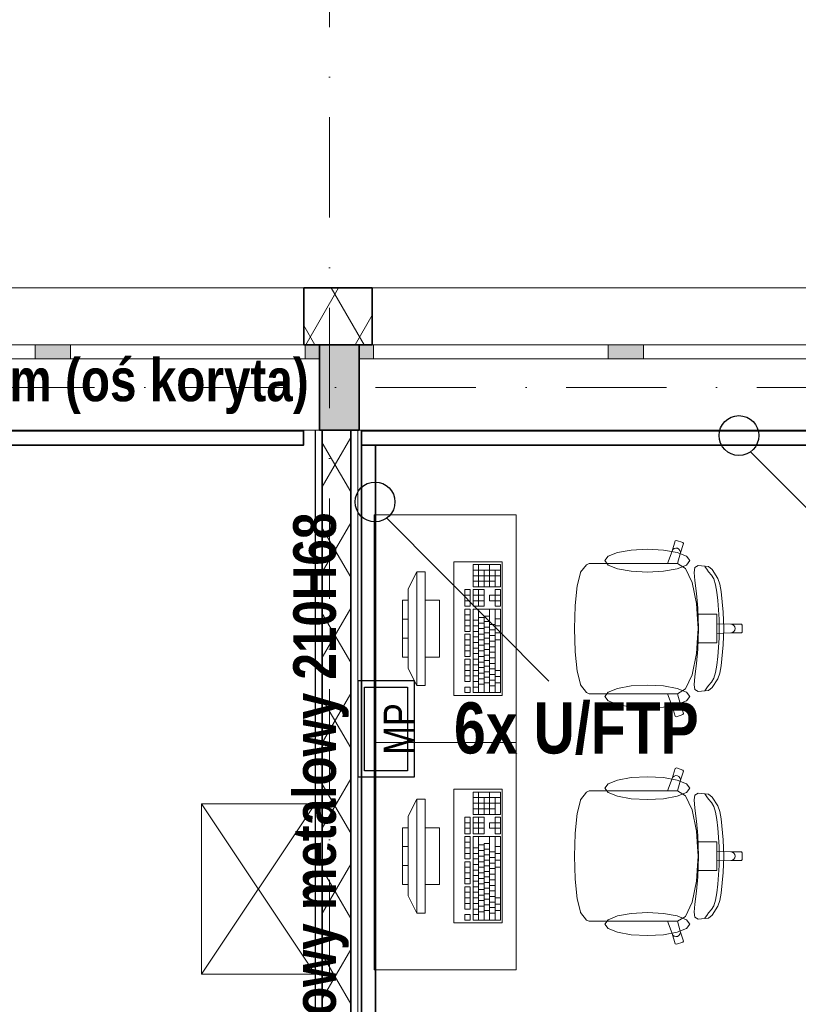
# Model space of a CAD drawing. Header units: millimetres. Extents: x 82175 to 237000, y 24756 to 471700.
# Tile 94 of 256: x 109201 to 111939, y 245640 to 249102. Entities that reach past the tile are written whole.
import ezdxf
from ezdxf.lldxf.tags import DXFTag

# ---------------------------------------------------------------- set-up
doc = ezdxf.new("R2010")
doc.units = ezdxf.units.MM
doc.linetypes.add('Kropki i Kreski', pattern=[6.702778, 3.527778, -1.763889, 0, -1.411111])
for name, color, linetype, lineweight in [('!! kanał podpoaraperowy z gniazdami', 6, 'Continuous', 35), ('#_EL - opis', 7, 'Continuous', 20), ('\xa0♦elektryczne', 1, 'Continuous', 30), ('\xa0♦IT - opis', 3, 'SOLID', 30)]:
    doc.layers.add(name, color=color, linetype=linetype, lineweight=lineweight)
for name, color, linetype in [('#EL - Teletechnika', 3, 'Continuous'), ('- A - ocieplenie', 8, 'Continuous'), ('Konstrukcja - Siatka mod', 8, 'Continuous'), ('Konstrukcja - Stropy', 8, 'Continuous'), ('Konstrukcja - Ściany działowe', 8, 'Continuous'), ('Konstrukcja - Ściany zewnętrzne', 8, 'Continuous'), ('Okna Archicada', 8, 'Continuous'), ('Wnętrze - Umeblowanie', 8, 'Continuous')]:
    doc.layers.add(name, color=color, linetype=linetype)
doc.styles.add('OP_100', font='ARIALN.TTF', dxfattribs={"width": 0.8, "height": 20})
doc.styles.get("Standard").update_dxf_attribs({"font": 'arial.ttf'})
tags = doc.linetypes.add('SOLID', pattern=[10, 10, 0]).pattern_tags.tags
tags[6:7] = [DXFTag(74, 4), DXFTag(75, 0), DXFTag(340, '0'), DXFTag(46, 0.0), DXFTag(50, 0.0), DXFTag(44, 0.0), DXFTag(45, 0.0)]
tags[4:5] = [DXFTag(74, 4), DXFTag(75, 0), DXFTag(340, '0'), DXFTag(46, 0.0), DXFTag(50, 0.0), DXFTag(44, 0.0), DXFTag(45, 0.0)]
pattern_1 = [(60, (-135208.59, 523986.62), (-129.90381, 75), []), (120, (-135208.59, 523986.62), (129.90381, 75), [])]

# ---------------------------------------------------------------- blocks, each defined once
blk = doc.blocks.new('MP1')
at = {"layer": '#EL - Teletechnika', "color": 1, "lineweight": 30}
blk.add_lwpolyline([(170, 0), (-170, 0), (-170, 197.2), (170, 197.2)], close=True, dxfattribs=at)
at = {"layer": '#EL - Teletechnika', "color": 7, "lineweight": 30}
blk.add_lwpolyline([(147.2, 22.8), (-147.2, 22.8), (-147.2, 174.4), (147.2, 174.4)], close=True, dxfattribs=at)
at = {"layer": '#EL - Teletechnika', "color": 1, "insert": (0, 54.2), "char_height": 12.023, "attachment_point": 5, "line_spacing_factor": 0.4}
blk.add_mtext('\\fArial Narrow|b0|i0;{\\H8.7679950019x;\\A1;MP}\\A1;\\fTahoma|b1|i0|c238;\\P', dxfattribs=at)

msp = doc.modelspace()

# ---------------------------------------------------------------- hatches: boundary and pattern name
at = {"layer": '- A - ocieplenie', "linetype": 'Continuous', "lineweight": 13}
h = msp.add_hatch(dxfattribs=at)
h.set_pattern_fill('Izolacja_miękka_0004', color=8, style=0, pattern_type=2)
h.set_pattern_definition(pattern_1)
h.paths.add_polyline_path([(110200, 248158.9), (110200, 247958.9), (110440, 247958.9), (110440, 248158.9)])
at = {"layer": 'Konstrukcja - Ściany działowe', "linetype": 'Continuous', "lineweight": 13}
h = msp.add_hatch(dxfattribs=at)
h.set_pattern_fill('Izolacja_miękka_0004', color=8, style=0, pattern_type=2)
h.set_pattern_definition(pattern_1)
h.paths.add_polyline_path([(110365, 247658.9), (110265, 247658.9), (110265, 244699.9), (110365, 244699.9)])
at = {"layer": 'Konstrukcja - Ściany zewnętrzne', "linetype": 'Continuous', "lineweight": 13}
msp.add_hatch(color=8, dxfattribs=at).paths.add_polyline_path([(110395, 247958.9), (110255, 247958.9), (110255, 247658.9), (110395, 247658.9)])
at = {"layer": 'Okna Archicada', "linetype": 'Continuous', "lineweight": 13}
for points in [[(109330, 247908.9), (109330, 247958.9), (109255, 247958.9), (109255, 247908.9)], [(109330, 247958.9), (109330, 247908.9), (109380, 247908.9), (109380, 247958.9)], [(110255, 247908.9), (110255, 247958.9), (110205, 247958.9), (110205, 247908.9)], [(110395, 247958.9), (110395, 247908.9), (110445, 247908.9), (110445, 247958.9)], [(111320, 247908.9), (111320, 247958.9), (111270, 247958.9), (111270, 247908.9)], [(111320, 247958.9), (111320, 247908.9), (111395, 247908.9), (111395, 247958.9)]]:
    msp.add_hatch(color=8, dxfattribs=at).paths.add_polyline_path(points)

# ---------------------------------------------------------------- linework, layer by layer
at = {"layer": '!! kanał podpoaraperowy z gniazdami'}
for points in [[(110198.9, 247655.5), (101542.5, 247655.5), (101542.5, 247605.5), (110198.9, 247605.5)], [(113168.6, 247655.5), (110402.5, 247655.5), (110402.5, 247605.5), (113168.6, 247605.5)], [(110402.5, 247605.6), (110402.5, 244493.5), (110452.5, 244493.5), (110452.5, 247605.6)]]:
    msp.add_lwpolyline(points, close=True, dxfattribs=at)
at = {"layer": '- A - ocieplenie', "color": 8, "linetype": 'Continuous', "lineweight": 35, "ltscale": 100}
for p, q in [((110200, 248008.9), (110200, 248158.9)), ((110440, 248008.9), (110440, 248158.9)), ((110200, 247958.9), (110200, 248008.9)), ((110440, 247958.9), (110440, 248008.9))]:
    msp.add_line(p, q, dxfattribs=at)
at = {"layer": '- A - ocieplenie', "color": 8, "linetype": 'Continuous', "lineweight": 35, "ltscale": 100, "flags": 128}
for points in [[(110440, 248158.9), (110200, 248158.9)], [(110200, 247958.9), (110440, 247958.9)]]:
    msp.add_lwpolyline(points, dxfattribs=at)
at = {"layer": 'Konstrukcja - Siatka mod', "color": 8, "linetype": 'Kropki i Kreski', "lineweight": 13, "ltscale": 100}
for p, q in [((110290, 250769.5), (110290, 233800)), ((93022.5, 247808.9), (122467, 247808.9))]:
    msp.add_line(p, q, dxfattribs=at)
at = {"layer": 'Konstrukcja - Stropy', "color": 8, "linetype": 'Continuous', "lineweight": 13, "ltscale": 100, "flags": 128}
msp.add_lwpolyline([(107140, 240228.9), (110439, 240228.9), (110439, 235178.9), (122510, 235178.9), (122510, 247658.9), (95470, 247658.9), (95470, 235178.9), (107140, 235178.9)], close=True, dxfattribs=at)
at = {"layer": 'Konstrukcja - Ściany działowe', "color": 8, "linetype": 'Continuous', "lineweight": 35, "ltscale": 100}
for p, q in [((110265, 247658.9), (110265, 244699.9)), ((110365, 244699.9), (110365, 247658.9))]:
    msp.add_line(p, q, dxfattribs=at)
at = {"layer": 'Konstrukcja - Ściany działowe', "color": 8, "linetype": 'Continuous', "lineweight": 13, "ltscale": 100, "flags": 128}
for points in [[(110240, 247658.9), (110265, 247658.9)], [(110390, 244574.9), (110390, 247658.9)]]:
    msp.add_lwpolyline(points, dxfattribs=at)
at = {"layer": 'Konstrukcja - Ściany działowe', "color": 8, "linetype": 'Continuous', "lineweight": 25, "ltscale": 100, "flags": 128}
for points in [[(110240, 247658.9), (110240, 244724.9)], [(110365, 247658.9), (110390, 247658.9)]]:
    msp.add_lwpolyline(points, dxfattribs=at)
at = {"layer": 'Konstrukcja - Ściany działowe', "color": 8, "linetype": 'Continuous', "lineweight": 35, "ltscale": 100, "flags": 128}
msp.add_lwpolyline([(110265, 247658.9), (110365, 247658.9)], dxfattribs=at)
at = {"layer": 'Konstrukcja - Ściany zewnętrzne', "color": 8, "linetype": 'Continuous', "lineweight": 35, "ltscale": 100}
for p, q in [((110255, 247958.9), (110255, 247908.9)), ((110395, 247958.9), (110395, 247908.9)), ((110255, 247908.9), (110255, 247658.9)), ((110395, 247908.9), (110395, 247658.9))]:
    msp.add_line(p, q, dxfattribs=at)
at = {"layer": 'Konstrukcja - Ściany zewnętrzne', "color": 8, "linetype": 'Continuous', "lineweight": 35, "ltscale": 100, "flags": 128}
for points in [[(110395, 247958.9), (110255, 247958.9)], [(110255, 247658.9), (110395, 247658.9)]]:
    msp.add_lwpolyline(points, dxfattribs=at)
at = {"layer": 'Okna Archicada', "color": 8, "linetype": 'Continuous', "lineweight": 13, "ltscale": 100}
for p, q in [((107530, 248158.9), (110200, 248158.9)), ((110440, 248158.9), (113130, 248158.9)), ((110255, 247958.9), (107475, 247958.9)), ((107530, 247958.9), (110200, 247958.9)), ((108475, 247958.9), (109255, 247958.9)), ((109255, 247908.9), (109255, 247958.9)), ((109255, 247958.9), (109330, 247958.9)), ((109330, 247958.9), (109380, 247958.9)), ((109380, 247958.9), (109380, 247908.9)), ((109380, 247958.9), (110205, 247958.9)), ((110205, 247908.9), (110205, 247958.9)), ((110205, 247958.9), (110255, 247958.9)), ((113175, 247958.9), (110395, 247958.9)), ((110395, 247958.9), (110445, 247958.9)), ((110440, 247958.9), (113130, 247958.9)), ((110445, 247958.9), (110445, 247908.9)), ((110445, 247958.9), (111270, 247958.9)), ((111270, 247908.9), (111270, 247958.9)), ((111270, 247958.9), (111320, 247958.9)), ((111320, 247958.9), (111395, 247958.9)), ((111395, 247958.9), (111395, 247908.9)), ((111395, 247958.9), (112175, 247958.9)), ((109255, 247908.9), (108475, 247908.9)), ((109330, 247908.9), (109255, 247908.9)), ((109380, 247908.9), (109330, 247908.9)), ((110205, 247908.9), (109380, 247908.9)), ((110255, 247908.9), (110205, 247908.9)), ((110445, 247908.9), (110395, 247908.9)), ((111270, 247908.9), (110445, 247908.9)), ((111320, 247908.9), (111270, 247908.9)), ((111395, 247908.9), (111320, 247908.9)), ((112175, 247908.9), (111395, 247908.9)), ((110255, 247658.9), (107475, 247658.9)), ((113175, 247658.9), (110395, 247658.9))]:
    msp.add_line(p, q, dxfattribs=at)
at = {"layer": 'Okna Archicada', "color": 8, "linetype": 'Continuous', "lineweight": 35, "ltscale": 100}
for p, q in [((110200, 248008.9), (110200, 248158.9)), ((110440, 248008.9), (110440, 248158.9)), ((110200, 247958.9), (110200, 248008.9)), ((110440, 247958.9), (110440, 248008.9)), ((110255, 247958.9), (110255, 247908.9)), ((110255, 247958.9), (110255, 247908.9)), ((110395, 247958.9), (110395, 247908.9)), ((110395, 247958.9), (110395, 247908.9)), ((110255, 247908.9), (110255, 247658.9)), ((110395, 247908.9), (110395, 247658.9))]:
    msp.add_line(p, q, dxfattribs=at)
at = {"layer": 'Wnętrze - Umeblowanie', "color": 8, "linetype": 'Continuous', "lineweight": 13, "ltscale": 100}
for p, q in [((111495.1, 247233.3), (111506.5, 247268.7)), ((111506.5, 247268.7), (111510.2, 247270.6)), ((111510.2, 247270.6), (111533, 247263.2)), ((111479.4, 247189.9), (111495.1, 247233.3)), ((111495.1, 247233.3), (111497.9, 247238.4)), ((111497.9, 247238.4), (111502.5, 247242.1)), ((111502.5, 247242.1), (111508.1, 247243.7)), ((111508.1, 247243.7), (111513.9, 247243)), ((111513.9, 247243), (111519, 247240.1)), ((111519, 247240.1), (111522.6, 247235.5)), ((111522.6, 247235.5), (111524.2, 247229.8)), ((111534.9, 247259.4), (111523.5, 247224)), ((111533, 247263.2), (111534.9, 247259.4)), ((111523.5, 247224), (111513.8, 247189.8)), ((111524.2, 247229.8), (111523.5, 247224)), ((110892.3, 247185.9), (110795.3, 247185.9)), ((110795.3, 247185.9), (110795.3, 247107.5)), ((110892.3, 247166.3), (110795.3, 247166.3)), ((110814.7, 247107.5), (110814.7, 247185.9)), ((110834.1, 247107.5), (110834.1, 247166.3)), ((110853.5, 247107.5), (110853.5, 247185.9)), ((110872.9, 247107.5), (110872.9, 247166.3)), ((110892.3, 247107.5), (110892.3, 247185.9)), ((111173.4, 247158.6), (111194.6, 247185.4)), ((111194.6, 247185.4), (111203.2, 247189.9)), ((111203.2, 247189.9), (111234.2, 247189.9)), ((111234.2, 247189.9), (111270.3, 247189.9)), ((111270.3, 247189.9), (111479.4, 247189.9)), ((111513.6, 247189.9), (111479.4, 247189.9)), ((111513.6, 247189.9), (111513.8, 247189.8)), ((111513.8, 247189.8), (111541.7, 247172.5)), ((111541.7, 247172.5), (111565.5, 247122.8)), ((111572.2, 247158.1), (111575.2, 247175.3)), ((111575.2, 247175.3), (111586.8, 247182)), ((111586.8, 247182), (111622.9, 247178.7)), ((111612.3, 247175.7), (111609.7, 247179.4)), ((111617.5, 247169.4), (111612.3, 247175.7)), ((111623.6, 247160.4), (111617.5, 247169.4)), ((111622.9, 247178.7), (111636.1, 247168.2)), ((111636.1, 247168.2), (111656.1, 247137.2)), ((110597.1, 247160.6), (110567.1, 247100.6)), ((110627.1, 247160.6), (110597.1, 247160.6)), ((110597.1, 247160.6), (110597.1, 246760.6)), ((110627.1, 246760.6), (110627.1, 247160.6)), ((110892.3, 247146.7), (110795.3, 247146.7)), ((111161.8, 247110.5), (111172.5, 247156.4)), ((111172.5, 247156.4), (111173.4, 247158.6)), ((111574.8, 247129.2), (111572.2, 247158.1)), ((111580.6, 247083.9), (111574.8, 247129.2)), ((111633.7, 247148.7), (111623.6, 247160.4)), ((111641.4, 247135.5), (111633.7, 247148.7)), ((111647.6, 247115.1), (111641.4, 247135.5)), ((111656.1, 247137.2), (111663.4, 247117.2)), ((110567.1, 246820.6), (110567.1, 247100.6)), ((110785.6, 247097.7), (110766.2, 247097.7)), ((110766.2, 247097.7), (110766.2, 247039)), ((110785.6, 247039), (110785.6, 247097.7)), ((110872.9, 247127.1), (110795.3, 247127.1)), ((110795.3, 247107.5), (110892.3, 247107.5)), ((110834.1, 247097.7), (110795.3, 247097.7)), ((110795.3, 247097.7), (110795.3, 247039)), ((110814.7, 247039), (110814.7, 247097.7)), ((110834.1, 247039), (110834.1, 247097.7)), ((110892.3, 247097.7), (110872.9, 247097.7)), ((110872.9, 247097.7), (110872.9, 247078.1)), ((110892.3, 247039), (110892.3, 247097.7)), ((111154.7, 247041.7), (111161.8, 247110.5)), ((111565.5, 247122.8), (111581.4, 247048.4)), ((111652.6, 247089.2), (111647.6, 247115.1)), ((111663.4, 247117.2), (111668.2, 247091.4)), ((110567.1, 247060.6), (110547.1, 247060.6)), ((110547.1, 247060.6), (110547.1, 246860.6)), ((110567.1, 246860.6), (110567.1, 247060.6)), ((110677.1, 247060.6), (110627.1, 247060.6)), ((110627.1, 247060.6), (110627.1, 246860.6)), ((110677.1, 246860.6), (110677.1, 247060.6)), ((110785.6, 247078.1), (110766.2, 247078.1)), ((110785.6, 247058.6), (110766.2, 247058.6)), ((110834.1, 247078.1), (110795.3, 247078.1)), ((110834.1, 247058.6), (110795.3, 247058.6)), ((110872.9, 247078.1), (110853.5, 247078.1)), ((110853.5, 247078.1), (110853.5, 247058.6)), ((110853.5, 247058.6), (110872.9, 247058.6)), ((110892.3, 247078.1), (110872.9, 247078.1)), ((110872.9, 247058.6), (110872.9, 247078.1)), ((110872.9, 247058.6), (110872.9, 247039)), ((110892.3, 247058.6), (110872.9, 247058.6)), ((111585.3, 247032.9), (111580.6, 247083.9)), ((111656.3, 247059.2), (111652.6, 247089.2)), ((111658.8, 247026.7), (111656.3, 247059.2)), ((111668.2, 247091.4), (111675.2, 247018.1)), ((110766.2, 247039), (110785.6, 247039)), ((110785.6, 247029.2), (110766.2, 247029.2)), ((110766.2, 247029.2), (110766.2, 246950.9)), ((110785.6, 246950.9), (110785.6, 247029.2)), ((110795.3, 247039), (110834.1, 247039)), ((110892.3, 247029.2), (110795.3, 247029.2)), ((110795.3, 247029.2), (110795.3, 246735.4)), ((110814.7, 246735.4), (110814.7, 247029.2)), ((110853.5, 246735.4), (110853.5, 247029.2)), ((110872.9, 247039), (110892.3, 247039)), ((110872.9, 246735.4), (110872.9, 247029.2)), ((110892.3, 246735.4), (110892.3, 247029.2)), ((111152.1, 246960.6), (111154.6, 247040.7)), ((111154.6, 247040.7), (111154.7, 247041.7)), ((111581.4, 247048.4), (111583.7, 247011)), ((111587.6, 246960.6), (111585.3, 247032.9)), ((111660.3, 246993.4), (111658.8, 247026.7)), ((110567.1, 246994), (110547.1, 246994)), ((110785.6, 247009.6), (110766.2, 247009.6)), ((110785.6, 246990), (110766.2, 246990)), ((110814.7, 246990), (110795.3, 246990)), ((110834.1, 246999.8), (110814.7, 246999.8)), ((110834.1, 246735.4), (110834.1, 247004.7)), ((110853.5, 247004.7), (110834.1, 247004.7)), ((110892.3, 246994.9), (110872.9, 246994.9)), ((111583.7, 247011), (111586.9, 246960.6)), ((111583.7, 247011), (111622.5, 247011)), ((111622.5, 247011), (111652.4, 247011)), ((111652.4, 247011), (111652.4, 246977.5)), ((111660.8, 246960.6), (111660.3, 246993.4)), ((111675.2, 247018.1), (111677.4, 246960.6)), ((110785.6, 246970.4), (110766.2, 246970.4)), ((110814.7, 246970.4), (110795.3, 246970.4)), ((110834.1, 246980.2), (110814.7, 246980.2)), ((110834.1, 246960.6), (110814.7, 246960.6)), ((110853.5, 246985.1), (110834.1, 246985.1)), ((110853.5, 246965.5), (110834.1, 246965.5)), ((110872.9, 246975.3), (110853.5, 246975.3)), ((110872.9, 246955.7), (110853.5, 246955.7)), ((110892.3, 246970.4), (110872.9, 246970.4)), ((111152.1, 246960.6), (111154.6, 246880.6)), ((111583.7, 246910.3), (111586.9, 246960.6)), ((111587.6, 246960.6), (111585.3, 246888.3)), ((111652.4, 246977.5), (111652.4, 246960.6)), ((111652.4, 246977.5), (111702.2, 246975.7)), ((111652.4, 246943.8), (111652.4, 246960.6)), ((111660.8, 246960.6), (111660.3, 246927.9)), ((111675.2, 246903.1), (111677.4, 246960.6)), ((111702.2, 246975.7), (111708, 246974.6)), ((111702.2, 246975.7), (111739.1, 246975.7)), ((111708, 246974.6), (111712.8, 246971.3)), ((111712.8, 246971.3), (111716, 246966.4)), ((111712.8, 246950), (111716, 246954.9)), ((111716, 246966.4), (111717.2, 246960.6)), ((111716, 246954.9), (111717.2, 246960.6)), ((111739.1, 246975.7), (111742.1, 246972.7)), ((111742.1, 246972.7), (111742.1, 246960.6)), ((111742.1, 246948.6), (111742.1, 246960.6)), ((110567.1, 246927.3), (110547.1, 246927.3)), ((110766.2, 246950.9), (110785.6, 246950.9)), ((110785.6, 246941.1), (110766.2, 246941.1)), ((110766.2, 246941.1), (110766.2, 246862.7)), ((110785.6, 246921.5), (110766.2, 246921.5)), ((110785.6, 246862.7), (110785.6, 246941.1)), ((110814.7, 246950.9), (110795.3, 246950.9)), ((110814.7, 246931.3), (110795.3, 246931.3)), ((110834.1, 246941.1), (110814.7, 246941.1)), ((110834.1, 246921.5), (110814.7, 246921.5)), ((110853.5, 246946), (110834.1, 246946)), ((110853.5, 246926.4), (110834.1, 246926.4)), ((110872.9, 246936.2), (110853.5, 246936.2)), ((110892.3, 246946), (110872.9, 246946)), ((110892.3, 246921.5), (110872.9, 246921.5)), ((111652.4, 246943.8), (111702.2, 246945.5)), ((111652.4, 246910.3), (111652.4, 246943.8)), ((111660.3, 246927.9), (111658.8, 246894.6)), ((111702.2, 246945.5), (111708, 246946.7)), ((111702.2, 246945.5), (111739.1, 246945.5)), ((111708, 246946.7), (111712.8, 246950)), ((111739.1, 246945.5), (111742.1, 246948.6)), ((110785.6, 246901.9), (110766.2, 246901.9)), ((110814.7, 246911.7), (110795.3, 246911.7)), ((110814.7, 246892.1), (110795.3, 246892.1)), ((110834.1, 246901.9), (110814.7, 246901.9)), ((110853.5, 246906.8), (110834.1, 246906.8)), ((110853.5, 246887.2), (110834.1, 246887.2)), ((110872.9, 246916.6), (110853.5, 246916.6)), ((110872.9, 246897), (110853.5, 246897)), ((111585.3, 246888.3), (111580.6, 246837.4)), ((111581.4, 246872.9), (111583.7, 246910.3)), ((111583.7, 246910.3), (111622.5, 246910.3)), ((111622.5, 246910.3), (111652.4, 246910.3)), ((111658.8, 246894.6), (111656.3, 246862.1)), ((111668.2, 246829.9), (111675.2, 246903.1)), ((110547.1, 246860.6), (110567.1, 246860.6)), ((110627.1, 246860.6), (110677.1, 246860.6)), ((110785.6, 246882.3), (110766.2, 246882.3)), ((110766.2, 246862.7), (110785.6, 246862.7)), ((110785.6, 246852.9), (110766.2, 246852.9)), ((110766.2, 246852.9), (110766.2, 246774.6)), ((110785.6, 246774.6), (110785.6, 246852.9)), ((110814.7, 246872.5), (110795.3, 246872.5)), ((110814.7, 246852.9), (110795.3, 246852.9)), ((110834.1, 246882.3), (110814.7, 246882.3)), ((110834.1, 246862.7), (110814.7, 246862.7)), ((110853.5, 246867.6), (110834.1, 246867.6)), ((110872.9, 246877.4), (110853.5, 246877.4)), ((110872.9, 246857.8), (110853.5, 246857.8)), ((111154.6, 246880.6), (111154.7, 246879.5)), ((111154.7, 246879.5), (111161.8, 246810.8)), ((111565.5, 246798.5), (111581.4, 246872.9)), ((111656.3, 246862.1), (111652.6, 246832.1)), ((110597.1, 246760.6), (110567.1, 246820.6)), ((110785.6, 246833.4), (110766.2, 246833.4)), ((110814.7, 246833.4), (110795.3, 246833.4)), ((110834.1, 246843.1), (110814.7, 246843.1)), ((110834.1, 246823.6), (110814.7, 246823.6)), ((110853.5, 246848), (110834.1, 246848)), ((110853.5, 246828.5), (110834.1, 246828.5)), ((110872.9, 246838.2), (110853.5, 246838.2)), ((110872.9, 246818.7), (110853.5, 246818.7)), ((111580.6, 246837.4), (111574.8, 246792.1)), ((111652.6, 246832.1), (111647.6, 246806.2)), ((111663.4, 246804.1), (111668.2, 246829.9)), ((110785.6, 246813.8), (110766.2, 246813.8)), ((110785.6, 246794.2), (110766.2, 246794.2)), ((110814.7, 246813.8), (110795.3, 246813.8)), ((110814.7, 246794.2), (110795.3, 246794.2)), ((110834.1, 246804), (110814.7, 246804)), ((110834.1, 246784.4), (110814.7, 246784.4)), ((110853.5, 246808.9), (110834.1, 246808.9)), ((110853.5, 246789.3), (110834.1, 246789.3)), ((110872.9, 246799.1), (110853.5, 246799.1)), ((110892.3, 246813.8), (110872.9, 246813.8)), ((110892.3, 246791.7), (110872.9, 246791.7)), ((111161.8, 246810.8), (111172.5, 246764.9)), ((111541.7, 246748.8), (111565.5, 246798.5)), ((111574.8, 246792.1), (111572.2, 246763.2)), ((111641.4, 246785.8), (111633.7, 246772.6)), ((111636.1, 246753.1), (111656.1, 246784.1)), ((111647.6, 246806.2), (111641.4, 246785.8)), ((111656.1, 246784.1), (111663.4, 246804.1)), ((110597.1, 246760.6), (110627.1, 246760.6)), ((110766.2, 246774.6), (110785.6, 246774.6)), ((110785.6, 246755), (110766.2, 246755)), ((110766.2, 246755), (110766.2, 246735.4)), ((110785.6, 246735.4), (110785.6, 246755)), ((110814.7, 246774.6), (110795.3, 246774.6)), ((110814.7, 246755), (110795.3, 246755)), ((110834.1, 246764.8), (110814.7, 246764.8)), ((110853.5, 246769.7), (110834.1, 246769.7)), ((110872.9, 246779.5), (110853.5, 246779.5)), ((110872.9, 246759.9), (110853.5, 246759.9)), ((110892.3, 246769.7), (110872.9, 246769.7)), ((111172.5, 246764.9), (111173.4, 246762.7)), ((111173.4, 246762.7), (111194.6, 246735.9)), ((111513.8, 246731.5), (111541.7, 246748.8)), ((111572.2, 246763.2), (111575.2, 246746)), ((111617.5, 246751.9), (111612.3, 246745.6)), ((111623.6, 246760.9), (111617.5, 246751.9)), ((111622.9, 246742.5), (111636.1, 246753.1)), ((111633.7, 246772.6), (111623.6, 246760.9)), ((110766.2, 246735.4), (110785.6, 246735.4)), ((110795.3, 246735.4), (110892.3, 246735.4)), ((111194.6, 246735.9), (111203.2, 246731.4)), ((111203.2, 246731.4), (111234.2, 246731.4)), ((111234.2, 246731.4), (111270.3, 246731.4)), ((111270.3, 246731.4), (111479.4, 246731.4)), ((111513.6, 246731.4), (111479.4, 246731.4)), ((111479.4, 246731.4), (111495.1, 246688)), ((111513.6, 246731.4), (111513.8, 246731.5)), ((111523.5, 246697.3), (111513.8, 246731.5)), ((111575.2, 246746), (111586.8, 246739.2)), ((111586.8, 246739.2), (111622.9, 246742.5)), ((111612.3, 246745.6), (111609.7, 246741.9)), ((111495.1, 246688), (111497.9, 246682.9)), ((111495.1, 246688), (111506.5, 246652.6)), ((111497.9, 246682.9), (111502.5, 246679.2)), ((111502.5, 246679.2), (111508.1, 246677.6)), ((111508.1, 246677.6), (111513.9, 246678.3)), ((111513.9, 246678.3), (111519, 246681.2)), ((111519, 246681.2), (111522.6, 246685.8)), ((111522.6, 246685.8), (111524.2, 246691.5)), ((111524.2, 246691.5), (111523.5, 246697.3)), ((111534.9, 246661.9), (111523.5, 246697.3)), ((111506.5, 246652.6), (111510.2, 246650.6)), ((111510.2, 246650.6), (111533, 246658.1)), ((111533, 246658.1), (111534.9, 246661.9)), ((111506.5, 246468.7), (111510.2, 246470.6)), ((111510.2, 246470.6), (111533, 246463.2)), ((111495.1, 246433.3), (111506.5, 246468.7)), ((111495.1, 246433.3), (111497.9, 246438.4)), ((111497.9, 246438.4), (111502.5, 246442.1)), ((111502.5, 246442.1), (111508.1, 246443.7)), ((111508.1, 246443.7), (111513.9, 246443)), ((111513.9, 246443), (111519, 246440.1)), ((111519, 246440.1), (111522.6, 246435.5)), ((111522.6, 246435.5), (111524.2, 246429.8)), ((111534.9, 246459.4), (111523.5, 246424)), ((111533, 246463.2), (111534.9, 246459.4)), ((111479.4, 246389.9), (111495.1, 246433.3)), ((111523.5, 246424), (111513.8, 246389.8)), ((111524.2, 246429.8), (111523.5, 246424)), ((110892.3, 246385.9), (110795.3, 246385.9)), ((110795.3, 246385.9), (110795.3, 246307.5)), ((110892.3, 246366.3), (110795.3, 246366.3)), ((110814.7, 246307.5), (110814.7, 246385.9)), ((110834.1, 246307.5), (110834.1, 246366.3)), ((110853.5, 246307.5), (110853.5, 246385.9)), ((110872.9, 246307.5), (110872.9, 246366.3)), ((110892.3, 246307.5), (110892.3, 246385.9)), ((111173.4, 246358.6), (111194.6, 246385.4)), ((111194.6, 246385.4), (111203.2, 246389.9)), ((111203.2, 246389.9), (111234.2, 246389.9)), ((111234.2, 246389.9), (111270.3, 246389.9)), ((111270.3, 246389.9), (111479.4, 246389.9)), ((111513.6, 246389.9), (111479.4, 246389.9)), ((111513.6, 246389.9), (111513.8, 246389.8)), ((111513.8, 246389.8), (111541.7, 246372.5)), ((111541.7, 246372.5), (111565.5, 246322.8)), ((111572.2, 246358.1), (111575.2, 246375.3)), ((111575.2, 246375.3), (111586.8, 246382)), ((111586.8, 246382), (111622.9, 246378.7)), ((111612.3, 246375.7), (111609.7, 246379.4)), ((111617.5, 246369.4), (111612.3, 246375.7)), ((111623.6, 246360.4), (111617.5, 246369.4)), ((111622.9, 246378.7), (111636.1, 246368.2)), ((111636.1, 246368.2), (111656.1, 246337.2)), ((110240, 245745), (109840, 246345)), ((110240, 246345), (109840, 245745)), ((110597.1, 246360.6), (110567.1, 246300.6)), ((110627.1, 246360.6), (110597.1, 246360.6)), ((110597.1, 246360.6), (110597.1, 245960.6)), ((110627.1, 245960.6), (110627.1, 246360.6)), ((110892.3, 246346.7), (110795.3, 246346.7)), ((111161.8, 246310.5), (111172.5, 246356.4)), ((111172.5, 246356.4), (111173.4, 246358.6)), ((111574.8, 246329.2), (111572.2, 246358.1)), ((111633.7, 246348.7), (111623.6, 246360.4)), ((111641.4, 246335.5), (111633.7, 246348.7)), ((111647.6, 246315.1), (111641.4, 246335.5)), ((111656.1, 246337.2), (111663.4, 246317.2)), ((110567.1, 246020.6), (110567.1, 246300.6)), ((110785.6, 246297.7), (110766.2, 246297.7)), ((110766.2, 246297.7), (110766.2, 246239)), ((110785.6, 246239), (110785.6, 246297.7)), ((110872.9, 246327.1), (110795.3, 246327.1)), ((110795.3, 246307.5), (110892.3, 246307.5)), ((110834.1, 246297.7), (110795.3, 246297.7)), ((110795.3, 246297.7), (110795.3, 246239)), ((110814.7, 246239), (110814.7, 246297.7)), ((110834.1, 246239), (110834.1, 246297.7)), ((110892.3, 246297.7), (110872.9, 246297.7)), ((110872.9, 246297.7), (110872.9, 246278.1)), ((110892.3, 246239), (110892.3, 246297.7)), ((111154.7, 246241.7), (111161.8, 246310.5)), ((111565.5, 246322.8), (111581.4, 246248.4)), ((111580.6, 246283.9), (111574.8, 246329.2)), ((111652.6, 246289.2), (111647.6, 246315.1)), ((111663.4, 246317.2), (111668.2, 246291.4)), ((110785.6, 246278.1), (110766.2, 246278.1)), ((110834.1, 246278.1), (110795.3, 246278.1)), ((110872.9, 246278.1), (110853.5, 246278.1)), ((110853.5, 246278.1), (110853.5, 246258.6)), ((110892.3, 246278.1), (110872.9, 246278.1)), ((110872.9, 246258.6), (110872.9, 246278.1)), ((111585.3, 246232.9), (111580.6, 246283.9)), ((111656.3, 246259.2), (111652.6, 246289.2)), ((111668.2, 246291.4), (111675.2, 246218.1)), ((110567.1, 246260.6), (110547.1, 246260.6)), ((110547.1, 246260.6), (110547.1, 246060.6)), ((110567.1, 246060.6), (110567.1, 246260.6)), ((110677.1, 246260.6), (110627.1, 246260.6)), ((110627.1, 246260.6), (110627.1, 246060.6)), ((110677.1, 246060.6), (110677.1, 246260.6)), ((110785.6, 246258.6), (110766.2, 246258.6)), ((110766.2, 246239), (110785.6, 246239)), ((110785.6, 246229.2), (110766.2, 246229.2)), ((110766.2, 246229.2), (110766.2, 246150.9)), ((110785.6, 246150.9), (110785.6, 246229.2)), ((110834.1, 246258.6), (110795.3, 246258.6)), ((110795.3, 246239), (110834.1, 246239)), ((110892.3, 246229.2), (110795.3, 246229.2)), ((110795.3, 246229.2), (110795.3, 245935.4)), ((110814.7, 245935.4), (110814.7, 246229.2)), ((110853.5, 246258.6), (110872.9, 246258.6)), ((110853.5, 245935.4), (110853.5, 246229.2)), ((110872.9, 246258.6), (110872.9, 246239)), ((110892.3, 246258.6), (110872.9, 246258.6)), ((110872.9, 246239), (110892.3, 246239)), ((110872.9, 245935.4), (110872.9, 246229.2)), ((110892.3, 245935.4), (110892.3, 246229.2)), ((111152.1, 246160.6), (111154.6, 246240.7)), ((111154.6, 246240.7), (111154.7, 246241.7)), ((111581.4, 246248.4), (111583.7, 246211)), ((111587.6, 246160.6), (111585.3, 246232.9)), ((111658.8, 246226.7), (111656.3, 246259.2)), ((110567.1, 246194), (110547.1, 246194)), ((110785.6, 246209.6), (110766.2, 246209.6)), ((110834.1, 246199.8), (110814.7, 246199.8)), ((110834.1, 245935.4), (110834.1, 246204.7)), ((110853.5, 246204.7), (110834.1, 246204.7)), ((110892.3, 246194.9), (110872.9, 246194.9)), ((111583.7, 246211), (111586.9, 246160.6)), ((111583.7, 246211), (111622.5, 246211)), ((111622.5, 246211), (111652.4, 246211)), ((111652.4, 246211), (111652.4, 246177.5)), ((111660.3, 246193.4), (111658.8, 246226.7)), ((111660.8, 246160.6), (111660.3, 246193.4)), ((111675.2, 246218.1), (111677.4, 246160.6)), ((110785.6, 246190), (110766.2, 246190)), ((110785.6, 246170.4), (110766.2, 246170.4)), ((110814.7, 246190), (110795.3, 246190)), ((110814.7, 246170.4), (110795.3, 246170.4)), ((110834.1, 246180.2), (110814.7, 246180.2)), ((110834.1, 246160.6), (110814.7, 246160.6)), ((110853.5, 246185.1), (110834.1, 246185.1)), ((110853.5, 246165.5), (110834.1, 246165.5)), ((110872.9, 246175.3), (110853.5, 246175.3)), ((110892.3, 246170.4), (110872.9, 246170.4)), ((111152.1, 246160.6), (111154.6, 246080.6)), ((111583.7, 246110.3), (111586.9, 246160.6)), ((111587.6, 246160.6), (111585.3, 246088.3)), ((111652.4, 246177.5), (111652.4, 246160.6)), ((111652.4, 246177.5), (111702.2, 246175.7)), ((111652.4, 246143.8), (111652.4, 246160.6)), ((111660.8, 246160.6), (111660.3, 246127.9)), ((111675.2, 246103.1), (111677.4, 246160.6)), ((111702.2, 246175.7), (111708, 246174.6)), ((111702.2, 246175.7), (111739.1, 246175.7)), ((111708, 246174.6), (111712.8, 246171.3)), ((111712.8, 246171.3), (111716, 246166.4)), ((111716, 246166.4), (111717.2, 246160.6)), ((111716, 246154.9), (111717.2, 246160.6)), ((111739.1, 246175.7), (111742.1, 246172.7)), ((111742.1, 246172.7), (111742.1, 246160.6)), ((111742.1, 246148.6), (111742.1, 246160.6)), ((110567.1, 246127.3), (110547.1, 246127.3)), ((110766.2, 246150.9), (110785.6, 246150.9)), ((110785.6, 246141.1), (110766.2, 246141.1)), ((110766.2, 246141.1), (110766.2, 246062.7)), ((110785.6, 246062.7), (110785.6, 246141.1)), ((110814.7, 246150.9), (110795.3, 246150.9)), ((110814.7, 246131.3), (110795.3, 246131.3)), ((110834.1, 246141.1), (110814.7, 246141.1)), ((110853.5, 246146), (110834.1, 246146)), ((110853.5, 246126.4), (110834.1, 246126.4)), ((110872.9, 246155.7), (110853.5, 246155.7)), ((110872.9, 246136.2), (110853.5, 246136.2)), ((110892.3, 246146), (110872.9, 246146)), ((111652.4, 246143.8), (111702.2, 246145.5)), ((111652.4, 246110.3), (111652.4, 246143.8)), ((111660.3, 246127.9), (111658.8, 246094.6)), ((111702.2, 246145.5), (111708, 246146.7)), ((111702.2, 246145.5), (111739.1, 246145.5)), ((111708, 246146.7), (111712.8, 246150)), ((111712.8, 246150), (111716, 246154.9)), ((111739.1, 246145.5), (111742.1, 246148.6)), ((110785.6, 246121.5), (110766.2, 246121.5)), ((110785.6, 246101.9), (110766.2, 246101.9)), ((110814.7, 246111.7), (110795.3, 246111.7)), ((110814.7, 246092.1), (110795.3, 246092.1)), ((110834.1, 246121.5), (110814.7, 246121.5)), ((110834.1, 246101.9), (110814.7, 246101.9)), ((110853.5, 246106.8), (110834.1, 246106.8)), ((110872.9, 246116.6), (110853.5, 246116.6)), ((110872.9, 246097), (110853.5, 246097)), ((110892.3, 246121.5), (110872.9, 246121.5)), ((111581.4, 246072.9), (111583.7, 246110.3)), ((111583.7, 246110.3), (111622.5, 246110.3)), ((111622.5, 246110.3), (111652.4, 246110.3)), ((111658.8, 246094.6), (111656.3, 246062.1)), ((111668.2, 246029.9), (111675.2, 246103.1)), ((110547.1, 246060.6), (110567.1, 246060.6)), ((110627.1, 246060.6), (110677.1, 246060.6)), ((110785.6, 246082.3), (110766.2, 246082.3)), ((110766.2, 246062.7), (110785.6, 246062.7)), ((110814.7, 246072.5), (110795.3, 246072.5)), ((110834.1, 246082.3), (110814.7, 246082.3)), ((110834.1, 246062.7), (110814.7, 246062.7)), ((110853.5, 246087.2), (110834.1, 246087.2)), ((110853.5, 246067.6), (110834.1, 246067.6)), ((110872.9, 246077.4), (110853.5, 246077.4)), ((110872.9, 246057.8), (110853.5, 246057.8)), ((111154.6, 246080.6), (111154.7, 246079.5)), ((111154.7, 246079.5), (111161.8, 246010.8)), ((111565.5, 245998.5), (111581.4, 246072.9)), ((111585.3, 246088.3), (111580.6, 246037.4)), ((111656.3, 246062.1), (111652.6, 246032.1)), ((110597.1, 245960.6), (110567.1, 246020.6)), ((110785.6, 246052.9), (110766.2, 246052.9)), ((110766.2, 246052.9), (110766.2, 245974.6)), ((110785.6, 246033.4), (110766.2, 246033.4)), ((110785.6, 245974.6), (110785.6, 246052.9)), ((110814.7, 246052.9), (110795.3, 246052.9)), ((110814.7, 246033.4), (110795.3, 246033.4)), ((110834.1, 246043.1), (110814.7, 246043.1)), ((110834.1, 246023.6), (110814.7, 246023.6)), ((110853.5, 246048), (110834.1, 246048)), ((110853.5, 246028.5), (110834.1, 246028.5)), ((110872.9, 246038.2), (110853.5, 246038.2)), ((111580.6, 246037.4), (111574.8, 245992.1)), ((111652.6, 246032.1), (111647.6, 246006.2)), ((111663.4, 246004.1), (111668.2, 246029.9)), ((110785.6, 246013.8), (110766.2, 246013.8)), ((110785.6, 245994.2), (110766.2, 245994.2)), ((110814.7, 246013.8), (110795.3, 246013.8)), ((110814.7, 245994.2), (110795.3, 245994.2)), ((110834.1, 246004), (110814.7, 246004)), ((110853.5, 246008.9), (110834.1, 246008.9)), ((110853.5, 245989.3), (110834.1, 245989.3)), ((110872.9, 246018.7), (110853.5, 246018.7)), ((110872.9, 245999.1), (110853.5, 245999.1)), ((110892.3, 246013.8), (110872.9, 246013.8)), ((110892.3, 245991.7), (110872.9, 245991.7)), ((111161.8, 246010.8), (111172.5, 245964.9)), ((111541.7, 245948.8), (111565.5, 245998.5)), ((111574.8, 245992.1), (111572.2, 245963.2)), ((111641.4, 245985.8), (111633.7, 245972.6)), ((111647.6, 246006.2), (111641.4, 245985.8)), ((111656.1, 245984.1), (111663.4, 246004.1)), ((110597.1, 245960.6), (110627.1, 245960.6)), ((110766.2, 245974.6), (110785.6, 245974.6)), ((110785.6, 245955), (110766.2, 245955)), ((110766.2, 245955), (110766.2, 245935.4)), ((110785.6, 245935.4), (110785.6, 245955)), ((110814.7, 245974.6), (110795.3, 245974.6)), ((110814.7, 245955), (110795.3, 245955)), ((110834.1, 245984.4), (110814.7, 245984.4)), ((110834.1, 245964.8), (110814.7, 245964.8)), ((110853.5, 245969.7), (110834.1, 245969.7)), ((110872.9, 245979.5), (110853.5, 245979.5)), ((110872.9, 245959.9), (110853.5, 245959.9)), ((110892.3, 245969.7), (110872.9, 245969.7)), ((111172.5, 245964.9), (111173.4, 245962.7)), ((111173.4, 245962.7), (111194.6, 245935.9)), ((111572.2, 245963.2), (111575.2, 245946)), ((111617.5, 245951.9), (111612.3, 245945.6)), ((111623.6, 245960.9), (111617.5, 245951.9)), ((111622.9, 245942.5), (111636.1, 245953.1)), ((111633.7, 245972.6), (111623.6, 245960.9)), ((111636.1, 245953.1), (111656.1, 245984.1)), ((110766.2, 245935.4), (110785.6, 245935.4)), ((110795.3, 245935.4), (110892.3, 245935.4)), ((111194.6, 245935.9), (111203.2, 245931.4)), ((111203.2, 245931.4), (111234.2, 245931.4)), ((111234.2, 245931.4), (111270.3, 245931.4)), ((111270.3, 245931.4), (111479.4, 245931.4)), ((111513.6, 245931.4), (111479.4, 245931.4)), ((111479.4, 245931.4), (111495.1, 245888)), ((111513.6, 245931.4), (111513.8, 245931.5)), ((111513.8, 245931.5), (111541.7, 245948.8)), ((111523.5, 245897.3), (111513.8, 245931.5)), ((111575.2, 245946), (111586.8, 245939.2)), ((111586.8, 245939.2), (111622.9, 245942.5)), ((111612.3, 245945.6), (111609.7, 245941.9)), ((111495.1, 245888), (111497.9, 245882.9)), ((111495.1, 245888), (111506.5, 245852.6)), ((111497.9, 245882.9), (111502.5, 245879.2)), ((111513.9, 245878.3), (111519, 245881.2)), ((111519, 245881.2), (111522.6, 245885.8)), ((111522.6, 245885.8), (111524.2, 245891.5)), ((111524.2, 245891.5), (111523.5, 245897.3)), ((111534.9, 245861.9), (111523.5, 245897.3)), ((111502.5, 245879.2), (111508.1, 245877.6)), ((111506.5, 245852.6), (111510.2, 245850.6)), ((111508.1, 245877.6), (111513.9, 245878.3)), ((111510.2, 245850.6), (111533, 245858.1)), ((111533, 245858.1), (111534.9, 245861.9))]:
    msp.add_line(p, q, dxfattribs=at)
at = {"layer": 'Wnętrze - Umeblowanie', "color": 8, "linetype": 'Continuous', "lineweight": 13, "ltscale": 100, "flags": 128}
for points in [[(110447.1, 246560.6), (110447.1, 247360.6), (110947.1, 247360.6), (110947.1, 246560.6)], [(111408.1, 247239.9), (111465.1, 247236.8), (111513.4, 247228.1), (111545.7, 247215.1), (111557.1, 247199.6), (111545.7, 247184.2), (111513.4, 247171.2), (111465.1, 247162.5), (111408.1, 247159.4), (111351, 247162.5), (111302.7, 247171.2), (111270.4, 247184.2), (111259, 247199.6), (111270.4, 247215.1), (111302.7, 247228.1), (111351, 247236.8)], [(110727.1, 246725.6), (110897.1, 246725.6), (110897.1, 247195.6), (110727.1, 247195.6)], [(111408.1, 246681.4), (111465.1, 246684.4), (111513.4, 246693.2), (111545.7, 246706.2), (111557.1, 246721.6), (111545.7, 246737), (111513.4, 246750.1), (111465.1, 246758.8), (111408.1, 246761.9), (111351, 246758.8), (111302.7, 246750.1), (111270.4, 246737), (111259, 246721.6), (111270.4, 246706.2), (111302.7, 246693.2), (111351, 246684.4)], [(110447.1, 245760.6), (110447.1, 246560.6), (110947.1, 246560.6), (110947.1, 245760.6)], [(111408.1, 246439.9), (111465.1, 246436.8), (111513.4, 246428.1), (111545.7, 246415.1), (111557.1, 246399.6), (111545.7, 246384.2), (111513.4, 246371.2), (111465.1, 246362.5), (111408.1, 246359.4), (111351, 246362.5), (111302.7, 246371.2), (111270.4, 246384.2), (111259, 246399.6), (111270.4, 246415.1), (111302.7, 246428.1), (111351, 246436.8)], [(110727.1, 245925.6), (110897.1, 245925.6), (110897.1, 246395.6), (110727.1, 246395.6)], [(110240, 245745), (110240, 246345), (109840, 246345), (109840, 245745)], [(111408.1, 245881.4), (111465.1, 245884.4), (111513.4, 245893.2), (111545.7, 245906.2), (111557.1, 245921.6), (111545.7, 245937), (111513.4, 245950.1), (111465.1, 245958.8), (111408.1, 245961.9), (111351, 245958.8), (111302.7, 245950.1), (111270.4, 245937), (111259, 245921.6), (111270.4, 245906.2), (111302.7, 245893.2), (111351, 245884.4)]]:
    msp.add_lwpolyline(points, close=True, dxfattribs=at)
at = {"layer": '\xa0♦IT - opis', "color": 7, "linetype": 'Continuous', "lineweight": 0}
for p, q in [((112341.9, 247008.7), (111771.3, 247582.7)), ((111062.2, 246775.2), (110491.6, 247349.2))]:
    msp.add_line(p, q, dxfattribs=at)
at = {"layer": '\xa0♦IT - opis', "color": 7}
for centre in [(111730.3, 247639.4), (110450.6, 247405.9)]:
    msp.add_circle(centre, 70, dxfattribs=at)

# ---------------------------------------------------------------- block references
at = {"layer": '\xa0♦elektryczne', "rotation": 90}
msp.add_blockref('MP1', (110588.1, 246607.8), dxfattribs=at)

# ---------------------------------------------------------------- texts
at = {"layer": '#_EL - opis', "insert": (110163, 244787.7), "char_height": 150, "width": 13225.251, "attachment_point": 1, "rotation": 90, "style": 'OP_100'}
msp.add_mtext('\\fArial|b1|i0|c238|p34;kanał kablowy metalowy 210H68', dxfattribs=at)
at = {"layer": '#_EL - opis', "insert": (104236.7, 247910.1), "char_height": 150, "width": 13225.251, "attachment_point": 1, "style": 'OP_100'}
msp.add_mtext('\\fArial|b1|i0|c238|p34;kanał kablowy metalowy 210H68 montowany na wysokość 0,8m (oś koryta)', dxfattribs=at)
at = {"layer": '\xa0♦IT - opis', "insert": (110728.2, 247001.5), "char_height": 180, "width": 3733.991, "attachment_point": 1, "style": 'OP_100'}
msp.add_mtext('\\C7;\\fArial|b1|i0|c238|p34;\\P6x U/FTP\\P', dxfattribs=at)

doc.saveas('drawing.dxf')
